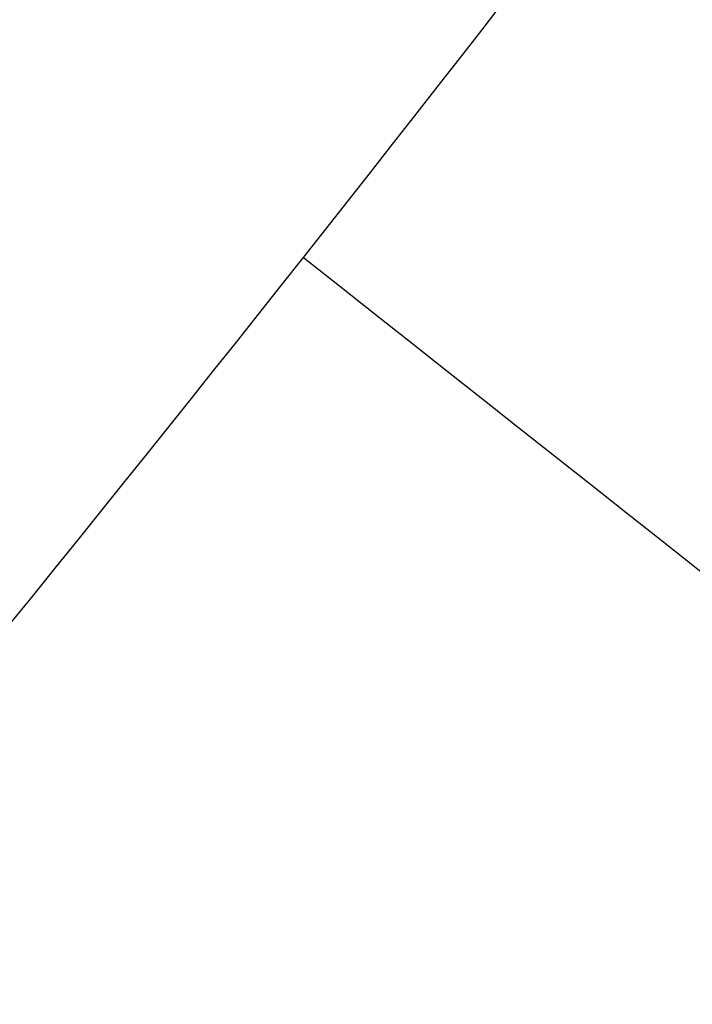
# Paper-space layout '_Derecha' of a CAD drawing. Header units: inches. Extents: x -12 to -0.7, y -5.5 to 5.7.
# Tile 136 of 180: x -6.06205 to -6.05558, y -0.10978 to -0.1003. Entities that reach past the tile are written whole.
import ezdxf

# ---------------------------------------------------------------- set-up
doc = ezdxf.new("R2010")
doc.units = ezdxf.units.IN
doc.header["$MEASUREMENT"] = 0

psp = doc.layouts.new('_Derecha')

# ---------------------------------------------------------------- linework, layer by layer
at = {"color": 7, "linetype": 'Continuous', "lineweight": 25}
for points, knots in [([(-6.0593224, -0.1025921), (-6.0501666, -0.0910102), (-6.0411513, -0.0781293), (-6.0240755, -0.0493694), (-6.0160138, -0.0334854), (-6.0018144, 0.0015412), (-5.9956783, 0.0206911), (-5.9866041, 0.0621769), (-5.9836729, 0.0845208), (-5.9824714, 0.1317496), (-5.9842149, 0.1566386), (-5.9937039, 0.207536), (-6.0014674, 0.233538), (-6.0237195, 0.2844706), (-6.0382205, 0.3093811), (-6.0735556, 0.3555596), (-6.0943854, 0.3768012), (-6.1175492, 0.3951128)], [0, 0, 0, 0, 0.125, 0.125, 0.25, 0.25, 0.375, 0.375, 0.5, 0.5, 0.625, 0.625, 0.75, 0.75, 0.875, 0.875, 1, 1, 1, 1]), ([(-6.5570273, -0.1608189), (-6.5338635, -0.1791305), (-6.5083875, -0.1944948), (-6.4552999, -0.2182167), (-6.4277149, -0.2265762), (-6.3730215, -0.2364711), (-6.3459296, -0.2380231), (-6.2942164, -0.2355076), (-6.269597, -0.2314591), (-6.2239209, -0.2193885), (-6.2028569, -0.2113791), (-6.164586, -0.192974), (-6.1473696, -0.1825834), (-6.1165664, -0.1606826), (-6.1029721, -0.1491722), (-6.0789303, -0.1259191), (-6.0684782, -0.114174), (-6.0593224, -0.1025921)], [0, 0, 0, 0, 0.125, 0.125, 0.25, 0.25, 0.375, 0.375, 0.5, 0.5, 0.625, 0.625, 0.75, 0.75, 0.875, 0.875, 1, 1, 1, 1]), ([(-6.0593224, -0.1025921), (-6.0298759, -0.1258703), (-6.0000685, -0.1494338), (-5.96851, -0.1743816), (-5.9681279, -0.1746837)], [0, 0, 0, 0, 0.987891, 1, 1, 1, 1])]:
    psp.add_open_spline(points, degree=3, knots=knots, dxfattribs=at)

doc.saveas('drawing.dxf')
